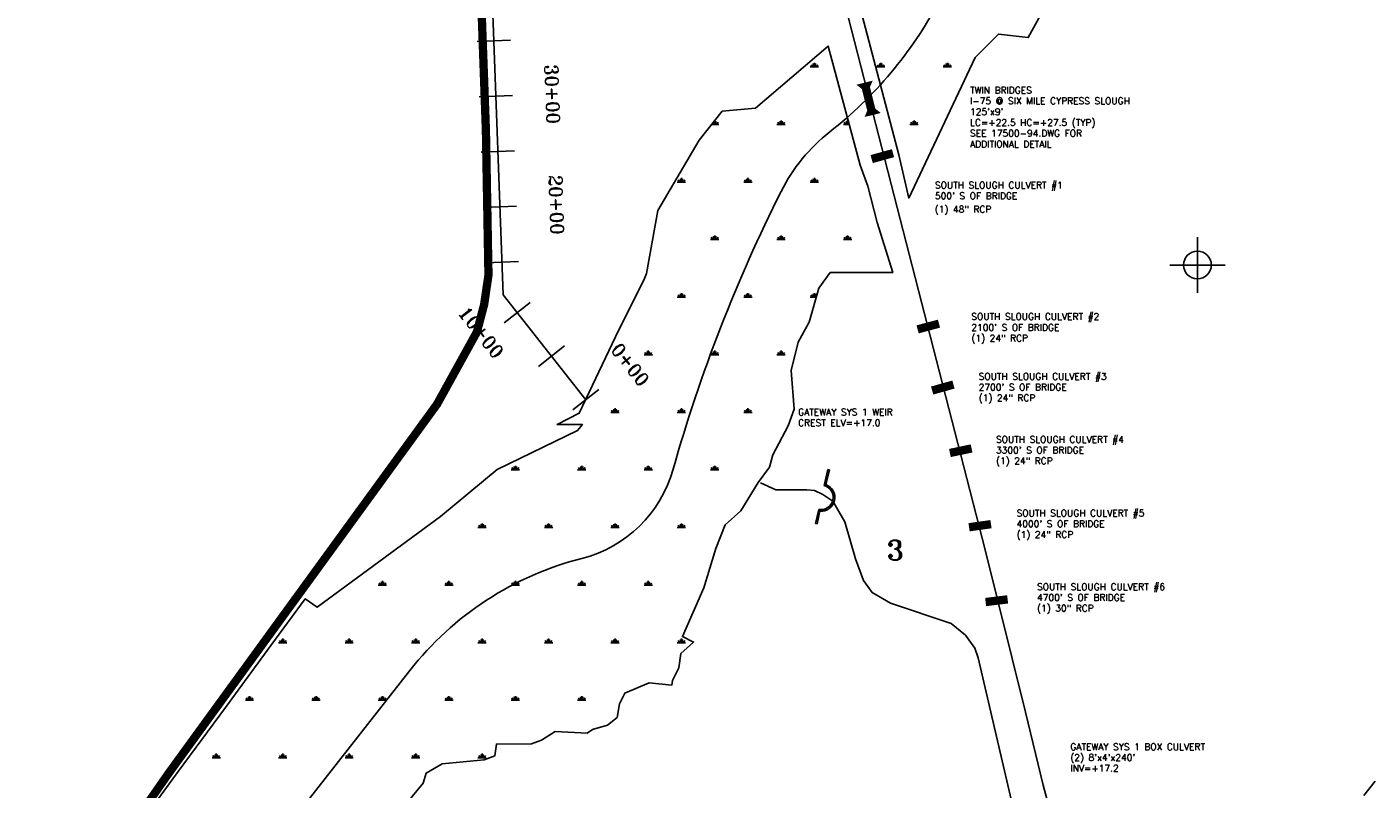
# Model space of a CAD drawing. Extents: x 195000 to 325707, y 779122 to 842722.
# Tile 13 of 21: x 230828 to 242982, y 819151 to 826030. Entities that reach past the tile are written whole.
import ezdxf
from ezdxf.enums import TextEntityAlignment as Align

# ---------------------------------------------------------------- set-up
doc = ezdxf.new("R2010")
doc.units = 0
doc.header["$LTSCALE"] = 800
doc.header["$PDMODE"] = 34
doc.header["$PDSIZE"] = 250
doc.linetypes.add('PHANTOM', pattern=[0])
doc.linetypes.add('STREAM', pattern=[0])
doc.layers.get('0').update_dxf_attribs({"linetype": 'CONTINUOUS'})
for name, color, linetype in [('EXLIMBS', 7, 'STREAM'), ('EXSTRUCTURES', 2, 'CONTINUOUS'), ('HATCH', 3, 'CONTINUOUS'), ('HEC2STA', 7, 'STREAM'), ('MAJROADS', 9, 'CONTINUOUS'), ('ROW', 12, 'PHANTOM'), ('SEC', 2, 'CONTINUOUS'), ('WSHEDS', 11, 'CONTINUOUS')]:
    doc.layers.add(name, color=color, linetype=linetype)
doc.styles.get("Standard").update_dxf_attribs({"font": 'ROMANT'})

# ---------------------------------------------------------------- blocks, each defined once
blk = doc.blocks.new('*X')
at = {"color": 0}
for p, q in [((237900, 825669), (237975, 825669)), ((237919, 825669), (237907, 825689)), ((237928, 825669), (237928, 825699)), ((237938, 825669), (237938, 825706)), ((237947, 825669), (237947, 825699)), ((237956, 825669), (237968, 825689)), ((238500, 825669), (238575, 825669)), ((238519, 825669), (238507, 825689)), ((238528, 825669), (238528, 825699)), ((238538, 825669), (238538, 825706)), ((238547, 825669), (238547, 825699)), ((238556, 825669), (238568, 825689)), ((239100, 825669), (239175, 825669)), ((239119, 825669), (239107, 825689)), ((239128, 825669), (239128, 825699)), ((239138, 825669), (239138, 825706)), ((239147, 825669), (239147, 825699)), ((239156, 825669), (239168, 825689)), ((237010, 825149), (237075, 825149)), ((237019, 825149), (237015, 825155)), ((237028, 825149), (237028, 825172)), ((237038, 825149), (237038, 825184)), ((237047, 825149), (237047, 825179)), ((237056, 825149), (237068, 825170)), ((237600, 825149), (237675, 825149)), ((237619, 825149), (237607, 825170)), ((237628, 825149), (237628, 825179)), ((237638, 825149), (237638, 825187)), ((237647, 825149), (237647, 825179)), ((237656, 825149), (237668, 825170)), ((238200, 825149), (238251, 825149)), ((238219, 825149), (238207, 825170)), ((238228, 825149), (238228, 825179)), ((238238, 825149), (238238, 825187)), ((238247, 825149), (238247, 825165)), ((238800, 825149), (238875, 825149)), ((238819, 825149), (238807, 825170)), ((238828, 825149), (238828, 825179)), ((238838, 825149), (238838, 825187)), ((238847, 825149), (238847, 825179)), ((238856, 825149), (238868, 825170)), ((236700, 824629), (236775, 824629)), ((236719, 824629), (236707, 824650)), ((236728, 824629), (236728, 824659)), ((236738, 824629), (236738, 824667)), ((236747, 824629), (236747, 824659)), ((236756, 824629), (236768, 824650)), ((237300, 824629), (237375, 824629)), ((237319, 824629), (237307, 824650)), ((237328, 824629), (237328, 824659)), ((237338, 824629), (237338, 824667)), ((237347, 824629), (237347, 824659)), ((237356, 824629), (237368, 824650)), ((237900, 824629), (237975, 824629)), ((237919, 824629), (237907, 824650)), ((237928, 824629), (237928, 824659)), ((237938, 824629), (237938, 824667)), ((237947, 824629), (237947, 824659)), ((237956, 824629), (237968, 824650)), ((237019, 824110), (237007, 824131)), ((237028, 824110), (237028, 824140)), ((237038, 824110), (237038, 824147)), ((237047, 824110), (237047, 824140)), ((237056, 824110), (237068, 824131)), ((237619, 824110), (237607, 824131)), ((237628, 824110), (237628, 824140)), ((237638, 824110), (237638, 824147)), ((237647, 824110), (237647, 824140)), ((237656, 824110), (237668, 824131)), ((238219, 824110), (238207, 824131)), ((238228, 824110), (238228, 824140)), ((238238, 824110), (238238, 824147)), ((238247, 824110), (238247, 824140)), ((238256, 824110), (238268, 824131)), ((237000, 824110), (237075, 824110)), ((237600, 824110), (237675, 824110)), ((238200, 824110), (238275, 824110)), ((236700, 823590), (236775, 823590)), ((236719, 823590), (236707, 823611)), ((236728, 823590), (236728, 823620)), ((236738, 823590), (236738, 823628)), ((236747, 823590), (236747, 823620)), ((236756, 823590), (236768, 823611)), ((237300, 823590), (237375, 823590)), ((237319, 823590), (237307, 823611)), ((237328, 823590), (237328, 823620)), ((237338, 823590), (237338, 823628)), ((237347, 823590), (237347, 823620)), ((237356, 823590), (237368, 823611)), ((237900, 823590), (237955, 823590)), ((237919, 823590), (237907, 823611)), ((237928, 823590), (237928, 823620)), ((237938, 823590), (237938, 823628)), ((237947, 823590), (237947, 823620)), ((236400, 823071), (236475, 823071)), ((236419, 823071), (236407, 823091)), ((236428, 823071), (236428, 823101)), ((236438, 823071), (236438, 823108)), ((236447, 823071), (236447, 823101)), ((236456, 823071), (236468, 823091)), ((237000, 823071), (237075, 823071)), ((237019, 823071), (237007, 823091)), ((237028, 823071), (237028, 823101)), ((237038, 823071), (237038, 823108)), ((237047, 823071), (237047, 823101)), ((237056, 823071), (237068, 823091)), ((237600, 823071), (237675, 823071)), ((237619, 823071), (237607, 823091)), ((237628, 823071), (237628, 823101)), ((237638, 823071), (237638, 823108)), ((237647, 823071), (237647, 823101)), ((237656, 823071), (237668, 823091)), ((236100, 822551), (236175, 822551)), ((236119, 822551), (236107, 822572)), ((236128, 822551), (236128, 822581)), ((236138, 822551), (236138, 822588)), ((236147, 822551), (236147, 822581)), ((236156, 822551), (236168, 822572)), ((236700, 822551), (236775, 822551)), ((236719, 822551), (236707, 822572)), ((236728, 822551), (236728, 822581)), ((236738, 822551), (236738, 822588)), ((236747, 822551), (236747, 822581)), ((236756, 822551), (236768, 822572)), ((237300, 822551), (237375, 822551)), ((237319, 822551), (237307, 822572)), ((237328, 822551), (237328, 822581)), ((237338, 822551), (237338, 822588)), ((237347, 822551), (237347, 822581)), ((237356, 822551), (237368, 822572)), ((235238, 822031), (235238, 822069)), ((235838, 822031), (235838, 822069)), ((236438, 822031), (236438, 822069)), ((237038, 822031), (237038, 822069)), ((235200, 822031), (235275, 822031)), ((235219, 822031), (235207, 822052)), ((235228, 822031), (235228, 822061)), ((235247, 822031), (235247, 822061)), ((235256, 822031), (235268, 822052)), ((235800, 822031), (235875, 822031)), ((235819, 822031), (235807, 822052)), ((235828, 822031), (235828, 822061)), ((235847, 822031), (235847, 822061)), ((235856, 822031), (235868, 822052)), ((236400, 822031), (236475, 822031)), ((236419, 822031), (236407, 822052)), ((236428, 822031), (236428, 822061)), ((236447, 822031), (236447, 822061)), ((236456, 822031), (236468, 822052)), ((237000, 822031), (237075, 822031)), ((237019, 822031), (237007, 822052)), ((237028, 822031), (237028, 822061)), ((237047, 822031), (237047, 822061)), ((237056, 822031), (237068, 822052)), ((234900, 821512), (234975, 821512)), ((234919, 821512), (234907, 821532)), ((234928, 821512), (234928, 821542)), ((234938, 821512), (234938, 821549)), ((234947, 821512), (234947, 821542)), ((234956, 821512), (234968, 821532)), ((235500, 821512), (235575, 821512)), ((235519, 821512), (235507, 821532)), ((235528, 821512), (235528, 821542)), ((235538, 821512), (235538, 821549)), ((235547, 821512), (235547, 821542)), ((235556, 821512), (235568, 821532)), ((236100, 821512), (236175, 821512)), ((236119, 821512), (236107, 821532)), ((236128, 821512), (236128, 821542)), ((236138, 821512), (236138, 821549)), ((236147, 821512), (236147, 821542)), ((236156, 821512), (236168, 821532)), ((236700, 821512), (236775, 821512)), ((236719, 821512), (236707, 821532)), ((236728, 821512), (236728, 821542)), ((236738, 821512), (236738, 821549)), ((236747, 821512), (236747, 821542)), ((236756, 821512), (236768, 821532)), ((234000, 820992), (234075, 820992)), ((234019, 820992), (234007, 821013)), ((234028, 820992), (234028, 821022)), ((234038, 820992), (234038, 821030)), ((234047, 820992), (234047, 821022)), ((234056, 820992), (234068, 821013)), ((234600, 820992), (234675, 820992)), ((234619, 820992), (234607, 821013)), ((234628, 820992), (234628, 821022)), ((234638, 820992), (234638, 821030)), ((234647, 820992), (234647, 821022)), ((234656, 820992), (234668, 821013)), ((235200, 820992), (235275, 820992)), ((235219, 820992), (235207, 821013)), ((235228, 820992), (235228, 821022)), ((235238, 820992), (235238, 821030)), ((235247, 820992), (235247, 821022)), ((235256, 820992), (235268, 821013)), ((235800, 820992), (235875, 820992)), ((235819, 820992), (235807, 821013)), ((235828, 820992), (235828, 821022)), ((235838, 820992), (235838, 821030)), ((235847, 820992), (235847, 821022)), ((235856, 820992), (235868, 821013)), ((236400, 820992), (236475, 820992)), ((236419, 820992), (236407, 821013)), ((236428, 820992), (236428, 821022)), ((236438, 820992), (236438, 821030)), ((236447, 820992), (236447, 821022)), ((236456, 820992), (236468, 821013)), ((233119, 820472), (233107, 820493)), ((233128, 820472), (233128, 820502)), ((233138, 820472), (233138, 820510)), ((233147, 820472), (233147, 820502)), ((233156, 820472), (233168, 820493)), ((233719, 820472), (233707, 820493)), ((233728, 820472), (233728, 820502)), ((233738, 820472), (233738, 820510)), ((233747, 820472), (233747, 820502)), ((233756, 820472), (233768, 820493)), ((234319, 820472), (234307, 820493)), ((234328, 820472), (234328, 820502)), ((234338, 820472), (234338, 820510)), ((234347, 820472), (234347, 820502)), ((234356, 820472), (234368, 820493)), ((234919, 820472), (234907, 820493)), ((234928, 820472), (234928, 820502)), ((234938, 820472), (234938, 820510)), ((234947, 820472), (234947, 820502)), ((234956, 820472), (234968, 820493)), ((235519, 820472), (235507, 820493)), ((235528, 820472), (235528, 820502)), ((235538, 820472), (235538, 820510)), ((235547, 820472), (235547, 820502)), ((235556, 820472), (235568, 820493)), ((236119, 820472), (236107, 820493)), ((236128, 820472), (236128, 820502)), ((236138, 820472), (236138, 820510)), ((236147, 820472), (236147, 820502)), ((236156, 820472), (236168, 820493)), ((236719, 820472), (236707, 820493)), ((236728, 820472), (236728, 820502)), ((236738, 820472), (236738, 820510)), ((236747, 820472), (236747, 820502)), ((236756, 820472), (236768, 820493)), ((233100, 820472), (233175, 820472)), ((233700, 820472), (233775, 820472)), ((234300, 820472), (234375, 820472)), ((234900, 820472), (234975, 820472)), ((235500, 820472), (235575, 820472)), ((236100, 820472), (236175, 820472)), ((236700, 820472), (236775, 820472)), ((232800, 819953), (232875, 819953)), ((232819, 819953), (232807, 819974)), ((232828, 819953), (232828, 819983)), ((232838, 819953), (232838, 819990)), ((232847, 819953), (232847, 819983)), ((232856, 819953), (232868, 819974)), ((233400, 819953), (233475, 819953)), ((233419, 819953), (233407, 819974)), ((233428, 819953), (233428, 819983)), ((233438, 819953), (233438, 819990)), ((233447, 819953), (233447, 819983)), ((233456, 819953), (233468, 819974)), ((234000, 819953), (234075, 819953)), ((234019, 819953), (234007, 819974)), ((234028, 819953), (234028, 819983)), ((234038, 819953), (234038, 819990)), ((234047, 819953), (234047, 819983)), ((234056, 819953), (234068, 819974)), ((234600, 819953), (234675, 819953)), ((234619, 819953), (234607, 819974)), ((234628, 819953), (234628, 819983)), ((234638, 819953), (234638, 819990)), ((234647, 819953), (234647, 819983)), ((234656, 819953), (234668, 819974)), ((235200, 819953), (235275, 819953)), ((235219, 819953), (235207, 819974)), ((235228, 819953), (235228, 819983)), ((235238, 819953), (235238, 819990)), ((235247, 819953), (235247, 819983)), ((235256, 819953), (235268, 819974)), ((235800, 819953), (235875, 819953)), ((235819, 819953), (235807, 819974)), ((235828, 819953), (235828, 819983)), ((235838, 819953), (235838, 819990)), ((235847, 819953), (235847, 819983)), ((235856, 819953), (235868, 819974)), ((232500, 819433), (232575, 819433)), ((232519, 819433), (232507, 819454)), ((232528, 819433), (232528, 819463)), ((232538, 819433), (232538, 819471)), ((232547, 819433), (232547, 819463)), ((232556, 819433), (232568, 819454)), ((233100, 819433), (233175, 819433)), ((233119, 819433), (233107, 819454)), ((233128, 819433), (233128, 819463)), ((233138, 819433), (233138, 819471)), ((233147, 819433), (233147, 819463)), ((233156, 819433), (233168, 819454)), ((233700, 819433), (233775, 819433)), ((233719, 819433), (233707, 819454)), ((233728, 819433), (233728, 819463)), ((233738, 819433), (233738, 819471)), ((233747, 819433), (233747, 819463)), ((233756, 819433), (233768, 819454)), ((234300, 819433), (234375, 819433)), ((234319, 819433), (234307, 819454)), ((234328, 819433), (234328, 819463)), ((234338, 819433), (234338, 819471)), ((234347, 819433), (234347, 819463)), ((234356, 819433), (234368, 819454)), ((234900, 819433), (234975, 819433)), ((234919, 819433), (234907, 819454)), ((234928, 819433), (234928, 819463)), ((234938, 819433), (234938, 819471)), ((234947, 819433), (234947, 819463)), ((234956, 819433), (234968, 819454))]:
    blk.add_line(p, q, dxfattribs=at)
blk = doc.blocks.new('GSDTRUNK')
at = {"color": 0}
for points in [[(-78440, 62404), (-78302, 62341), (-78022, 62341), (-77950, 62336), (-77877, 62299), (-77786, 62239), (-77678, 62053), (-77582, 61718), (-77510, 61522), (-77432, 61414), (-77265, 61320), (-76718, 61134), (-76587, 61029), (-76503, 60914), (-76474, 60826), (-76143, 59404)], [(-72991, 59582), (-72889, 59711)]]:
    blk.add_lwpolyline(points, dxfattribs=at)
blk = doc.blocks.new('BRIDGE1')
at = {"color": 0}
blk.add_lwpolyline([(-150, 0, 150, 75, 0), (-100, 0, 75, 75, 0), (100, 0, 75, 150, 0), (150, 0, 150, 150, 0)], format="xyseb", dxfattribs=at)
blk = doc.blocks.new('RCP1')
at = {"color": 0, "const_width": 75}
blk.add_lwpolyline([(-100, 0), (100, 0)], dxfattribs=at)
blk = doc.blocks.new('WEIR')
at = {"color": 0}
for p, q in [((-528, 27), (-227, 27)), ((-528, -3), (-528, 27)), ((207, 27), (472, 27)), ((472, -3), (472, 27)), ((-528, -3), (-230, -3)), ((210, -3), (472, -3))]:
    blk.add_line(p, q, dxfattribs=at)
for radius, start, end in [(250, 8.5188, 171.4812), (220, 1.832, 178.168)]:
    blk.add_arc((-10, -10), radius, start, end, dxfattribs=at)

msp = doc.modelspace()

# ---------------------------------------------------------------- linework, layer by layer
at = {"layer": 'EXLIMBS', "color": 0}
msp.add_lwpolyline([(235873, 822665), (235127, 823613), (234919, 829254), (234846, 833520)], dxfattribs=at)
at = {"layer": 'HEC2STA', "color": 0}
for p, q in [((234893, 825900), (235193, 825911)), ((234911, 825400), (235211, 825411)), ((234930, 824901), (235229, 824912)), ((234948, 824401), (235248, 824412)), ((234967, 823901), (235266, 823912)), ((235137, 823358), (235372, 823544)), ((235446, 822965), (235682, 823151)), ((235756, 822573), (235991, 822758))]:
    msp.add_line(p, q, dxfattribs=at)
msp.add_lwpolyline([(232876, 818425), (234285, 820221, -0.165351), (235839, 821233, 0.267572), (236662, 822037, -0.047667), (237637, 824546, -0.110792), (238076, 825082, 0.104876), (239058, 826253, 0.104734), (239404, 827456, -0.348819), (240092, 828205, 0.147375), (241195, 828737, 0.037053), (242338, 829952, 0.096245), (243505, 832148, -0.087283)], format="xyb", dxfattribs=at)
at = {"layer": 'MAJROADS', "color": 0}
for points in [[(238850, 842330), (238857, 842095), (238834, 841671), (238726, 841069), (238667, 840770), (238497, 840128), (237633, 837105), (236917, 834578), (236872, 834299), (236839, 833989), (236769, 833780), (236687, 833337), (236672, 833109), (236689, 832604), (236679, 832404), (236746, 831933), (236850, 831473), (237479, 829096), (239478, 821311), (239845, 819845), (240004, 819185), (240112, 818783)], [(234837, 829119), (234972, 825094), (234974, 824297), (234995, 823791), (234956, 823524), (234891, 823277), (234685, 822845), (234531, 822625), (232111, 819298), (230866, 817514)]]:
    msp.add_lwpolyline(points, dxfattribs=at)
at = {"layer": 'ROW', "color": 0}
for points in [[(241384, 827888), (241277, 827746), (240677, 827590), (239878, 826397), (240026, 826224), (239868, 825934), (239599, 825966), (239390, 825755), (238790, 824485), (238700, 824875), (238174, 826881), (238078, 827399), (238231, 827633), (239056, 828677), (239425, 828701), (239566, 828874), (239841, 828977), (241236, 829004), (241238, 829032), (242230, 829036)], [(234249, 819014), (234405, 819204), (234432, 819295), (234577, 819379), (234957, 819415), (235054, 819451), (235067, 819557), (235383, 819558), (235474, 819593), (235598, 819671), (235887, 819654), (235935, 819688), (236071, 819729), (236156, 819797), (236179, 819921), (236226, 820015), (236447, 820109), (236652, 820089), (236656, 820132), (236714, 820246), (236732, 820375), (236847, 820478), (236746, 820527), (236940, 820966), (237047, 821321), (237132, 821535), (237274, 821662), (237430, 821918), (237532, 822057), (237561, 822167), (237700, 822429), (237756, 822580), (237727, 822928), (237791, 823185), (237890, 823366), (237979, 823672), (238081, 823815), (238645, 823815), (238505, 824264), (238419, 824594), (238350, 824781), (238061, 825858), (237405, 825297), (237106, 825270), (236898, 825009), (236523, 824372), (236422, 823805), (236404, 823758), (236142, 823233), (235815, 822543), (235615, 822441), (235844, 822440), (235799, 822387), (235073, 822034), (234562, 821612), (233448, 820792), (233341, 820869), (233031, 820448), (232620, 819886), (232195, 819309), (231854, 818844)]]:
    msp.add_lwpolyline(points, dxfattribs=at)
at = {"layer": 'SEC', "color": 0}
msp.add_point((241396, 823881), dxfattribs=at)
at = {"layer": 'WSHEDS', "color": 0, "const_width": 75}
msp.add_lwpolyline([(230866, 817514), (232111, 819298), (234531, 822625), (234891, 823277), (234956, 823524), (234995, 823791), (234972, 825094), (234829, 829064), (234671, 838243)], dxfattribs=at)

# ---------------------------------------------------------------- block references
at = {"layer": 'EXLIMBS', "color": 0}
msp.add_blockref('GSDTRUNK', (315890, 759510), dxfattribs=at)
at = {"layer": 'EXSTRUCTURES', "color": 0}
for name, p, rotation in [('BRIDGE1', (238427, 825381), 284), ('RCP1', (238551, 824864), 15.35081419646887), ('RCP1', (238966, 823326), 15), ('RCP1', (239097, 822775), 15.61601023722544), ('RCP1', (239259, 822205), 12), ('RCP1', (239433, 821528), 7.957889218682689), ('RCP1', (239583, 820851), 7)]:
    msp.add_blockref(name, p, dxfattribs=dict(at, rotation=rotation))
at = {"layer": 'EXSTRUCTURES', "color": 0, "xscale": 0.5, "yscale": 0.5, "zscale": 0.5, "rotation": 257.1643905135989}
msp.add_blockref('WEIR', (238001, 821777), dxfattribs=at)
at = {"layer": 'HATCH', "color": 0}
msp.add_blockref('*X', (0, 0), dxfattribs=at)
msp.add_blockref('*X', (0, 0), dxfattribs=at)
msp.add_blockref('*X', (0, 0), dxfattribs=at)
msp.add_blockref('*X', (0, 0), dxfattribs=at)
msp.add_blockref('*X', (0, 0), dxfattribs=at)

# ---------------------------------------------------------------- texts
at = {"layer": 'EXSTRUCTURES', "color": 0}
for s, p in [('TWIN BRIDGES', (239343, 825429)), ('I-75 @ SIX MILE CYPRESS SLOUGH', (239343, 825332)), ("125'x9'", (239343, 825235)), ('SEE 17500-94.DWG FOR', (239343, 825040)), ('LC=+22.5 HC=+27.5 (TYP)', (239343, 825137)), ('ADDITIONAL DETAIL', (239343, 824943)), ('SOUTH SLOUGH CULVERT #1', (239026, 824572)), ("500' S OF BRIDGE", (239026, 824475)), ('(1) 48" RCP', (239024, 824354)), ('SOUTH SLOUGH CULVERT #2', (239355, 823386)), ("2100' S OF BRIDGE", (239355, 823288)), ('(1) 24" RCP', (239355, 823191)), ("2700' S OF BRIDGE", (239421, 822749)), ('SOUTH SLOUGH CULVERT #3', (239421, 822846)), ('(1) 24" RCP', (239421, 822652)), ('GATEWAY SYS 1 WEIR', (237791, 822524)), ('CREST ELV=+17.0', (237791, 822427)), ('SOUTH SLOUGH CULVERT #4', (239577, 822277)), ("3300' S OF BRIDGE", (239577, 822180)), ('(1) 24" RCP', (239577, 822083)), ("4000' S OF BRIDGE", (239763, 821515)), ('SOUTH SLOUGH CULVERT #5', (239763, 821612)), ('(1) 24" RCP', (239763, 821418)), ('SOUTH SLOUGH CULVERT #6', (239948, 820947)), ("4700' S OF BRIDGE", (239948, 820850)), ('(1) 30" RCP', (239948, 820753)), ('GATEWAY SYS 1 BOX CULVERT', (240248, 819503)), ("(2) 8'x4'x240'", (240248, 819406)), ('INV=+17.2', (240248, 819309))]:
    msp.add_text(s, height=60, dxfattribs=at).set_placement(p)
at = {"layer": 'HEC2STA', "color": 0}
for s, rotation, p in [('30+00', 272.1144, (235511, 825422)), ('20+00', 272.1144, (235548, 824423)), ('10+00', 308.2278, (234882, 823236)), ('0+00', 308.2278, (236227, 822944))]:
    msp.add_text(s, height=120, rotation=rotation, dxfattribs=at).set_placement(p, align=Align.CENTER)
at = {"layer": 'SEC', "color": 0}
msp.add_text('3', height=180, dxfattribs=at).set_placement((238590, 821216))

doc.saveas('drawing.dxf')
